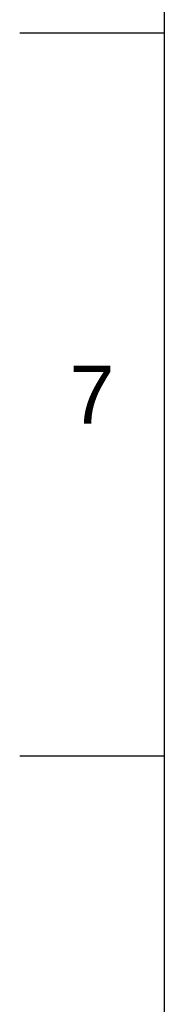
# Model space of a CAD drawing. Header units: millimetres. Extents: x 687 to 1107, y -116 to 478.
# Tile 2 of 49: x 687 to 701, y -55 to 41. Entities that reach past the tile are written whole.
import ezdxf

# ---------------------------------------------------------------- set-up
doc = ezdxf.new("R2010")
doc.units = ezdxf.units.MM
doc.header["$LTSCALE"] = 0.1
doc.styles.get("Standard").update_dxf_attribs({"font": 'arial_0.ttf'})

msp = doc.modelspace()

# ---------------------------------------------------------------- linework, layer by layer
for p, q in [((700.9504, 464.2227), (700.9504, -101.4339)), ((700.9504, 39.9802), (686.8089, 39.9802)), ((700.9504, -30.7268), (686.8089, -30.7268))]:
    msp.add_line(p, q)
for p in [(700.9504, 39.9802), (700.9504, -30.7268)]:
    msp.add_point(p)

# ---------------------------------------------------------------- texts
at = {"insert": (693.8797, 4.6267), "char_height": 5.6566, "attachment_point": 5}
msp.add_mtext_dynamic_manual_height_columns('7', width=50, gutter_width=12.5, heights=[0], dxfattribs=at)

doc.saveas('drawing.dxf')
